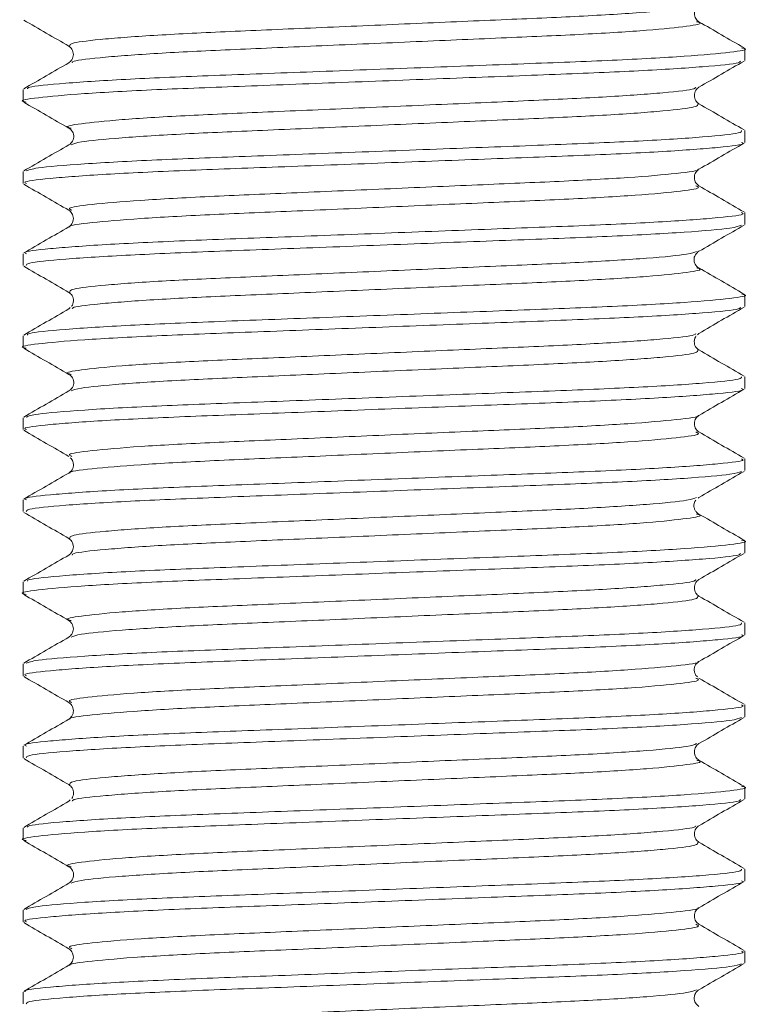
# Model space of a CAD drawing. Header units: millimetres. Extents: x 0 to 210, y 0 to 297.
# Tile 20 of 24: x 118 to 125, y 237 to 247. Entities that reach past the tile are written whole.
import ezdxf

# ---------------------------------------------------------------- set-up
doc = ezdxf.new("R2010")
doc.units = ezdxf.units.MM

msp = doc.modelspace()

# ---------------------------------------------------------------- linework, layer by layer
at = {"color": 179, "linetype": 'Continuous', "lineweight": 15}
for p, q in [((125.3169, 246.7525), (125.3169, 246.8726)), ((117.9835, 246.4561), (117.9835, 246.336)), ((125.3169, 245.9195), (125.3169, 246.0391)), ((117.9835, 245.6226), (117.9835, 245.5025)), ((124.8515, 245.4787), (124.8376, 245.4924)), ((125.3169, 245.086), (125.3169, 245.2061)), ((117.9835, 244.7891), (117.9835, 244.6695)), ((125.3169, 244.2525), (125.3169, 244.3726)), ((118.4625, 244.2421), (118.4486, 244.2285)), ((117.9835, 243.9561), (117.9835, 243.836)), ((124.8381, 243.9668), (124.8518, 243.9801)), ((125.3169, 243.4195), (125.3169, 243.5391)), ((117.9835, 243.1226), (117.9835, 243.0025)), ((125.3169, 242.586), (125.3169, 242.7061)), ((124.8445, 242.3072), (124.8516, 242.3134)), ((117.9835, 242.2891), (117.9835, 242.1695)), ((125.3169, 241.7525), (125.3169, 241.8726)), ((117.9835, 241.4561), (117.9835, 241.336)), ((125.3169, 240.9195), (125.3169, 241.0391)), ((117.9835, 240.6226), (117.9835, 240.5025)), ((125.3169, 240.086), (125.3169, 240.2061)), ((117.9835, 239.7891), (117.9835, 239.6695)), ((125.3169, 239.2525), (125.3169, 239.3726)), ((118.4622, 239.2413), (118.4486, 239.2285)), ((117.9835, 238.9561), (117.9835, 238.836)), ((125.3169, 238.4195), (125.3169, 238.5391)), ((117.9835, 238.1226), (117.9835, 238.0025)), ((125.3169, 237.586), (125.3169, 237.7061)), ((117.9835, 237.2891), (117.9835, 237.1695))]:
    msp.add_line(p, q, dxfattribs=at)
at = {"color": 179, "linetype": 'Continuous', "lineweight": 0}
for points, knots in [([(124.8279, 247.3132), (124.8066, 247.3038), (124.7563, 247.2818), (124.3557, 247.2432), (123.7201, 247.2026), (122.9039, 247.1677), (121.9793, 247.1276), (121.0184, 247.0859), (120.122, 247.0478), (119.3543, 247.0117), (118.7849, 246.9701), (118.4533, 246.9304), (118.4573, 246.9075), (118.4592, 246.8967)], [0, 0, 0, 0, 0.070574, 0.166122, 0.260759, 0.351838, 0.446066, 0.541733, 0.634656, 0.726461, 0.821847, 0.916793, 1, 1, 1, 1]), ([(124.829, 247.1454), (124.8406, 247.1427), (124.9047, 247.1275), (124.7542, 247.1003), (124.3652, 247.0585), (123.7177, 247.0178), (122.9045, 246.983), (121.9791, 246.9429), (121.0184, 246.9011), (120.1224, 246.8631), (119.3528, 246.8269), (118.7908, 246.7854), (118.4886, 246.7516), (118.4827, 246.7341), (118.481, 246.7288)], [0, 0, 0, 0, 0.020393, 0.11276, 0.208374, 0.303077, 0.394219, 0.488512, 0.584246, 0.677232, 0.769102, 0.864554, 0.959566, 1, 1, 1, 1]), ([(118.0274, 246.4635), (118.0292, 246.4691), (118.0353, 246.4869), (118.3823, 246.5211), (119.0252, 246.5626), (119.9044, 246.5987), (120.9282, 246.6368), (122.026, 246.6785), (123.0835, 246.7186), (124.0126, 246.7535), (124.7528, 246.7941), (125.1964, 246.836), (125.3689, 246.8628), (125.2979, 246.8778), (125.2862, 246.8802)], [0, 0, 0, 0, 0.042902, 0.137886, 0.23331, 0.325154, 0.418115, 0.51382, 0.608086, 0.699204, 0.79388, 0.889465, 0.981807, 1, 1, 1, 1]), ([(125.2732, 246.7451), (125.272, 246.7397), (125.2678, 246.7221), (124.9257, 246.6882), (124.2871, 246.6466), (123.4106, 246.6104), (122.3885, 246.5725), (121.2911, 246.5307), (120.2323, 246.4906), (119.3007, 246.4557), (118.5571, 246.4151), (118.1083, 246.3733), (117.9325, 246.3461), (118.0032, 246.331), (118.0155, 246.3284)], [0, 0, 0, 0, 0.041485, 0.136429, 0.231876, 0.32378, 0.416668, 0.512361, 0.606678, 0.697786, 0.792414, 0.888016, 0.980434, 1, 1, 1, 1]), ([(124.8197, 246.4798), (124.8184, 246.4747), (124.8142, 246.4574), (124.5163, 246.4239), (123.958, 246.3823), (123.1907, 246.3461), (122.2963, 246.3082), (121.3359, 246.2664), (120.4093, 246.2262), (119.594, 246.1914), (118.9435, 246.1508), (118.55, 246.109), (118.3965, 246.0815), (118.4603, 246.0661), (118.4725, 246.0632)], [0, 0, 0, 0, 0.0390014, 0.1339735, 0.2294499, 0.3213796, 0.4142936, 0.5100157, 0.6043613, 0.6954934, 0.7901499, 0.885781, 0.978225, 1, 1, 1, 1]), ([(124.8396, 246.3119), (124.8425, 246.3014), (124.8489, 246.2786), (124.5223, 246.2392), (123.9564, 246.1975), (123.1911, 246.1613), (122.2963, 246.1234), (121.3358, 246.0816), (120.41, 246.0415), (119.5916, 246.0066), (118.9528, 245.966), (118.547, 245.9272), (118.4941, 245.905), (118.4714, 245.8954)], [0, 0, 0, 0, 0.0817773, 0.1766853, 0.2720973, 0.363965, 0.4568163, 0.5524739, 0.6467559, 0.7378265, 0.8324191, 0.9279857, 1, 1, 1, 1]), ([(118.0142, 245.6302), (118.0407, 245.6401), (118.1013, 245.6626), (118.5676, 245.7017), (119.298, 245.7423), (120.233, 245.7772), (121.2909, 245.8173), (122.3885, 245.8591), (123.4108, 245.897), (124.2862, 245.9332), (124.9291, 245.9748), (125.285, 246.0113), (125.2837, 246.0313), (125.2832, 246.0391)], [0, 0, 0, 0, 0.075665, 0.173105, 0.269553, 0.362412, 0.458543, 0.556076, 0.65075, 0.744421, 0.841703, 0.938472, 1, 1, 1, 1]), ([(125.284, 245.9195), (125.2932, 245.9157), (125.3314, 245.8996), (125.0788, 245.8688), (124.5333, 245.827), (123.721, 245.7882), (122.7415, 245.7527), (121.659, 245.7114), (120.5756, 245.67), (119.5938, 245.6344), (118.7783, 245.5957), (118.2278, 245.5539), (117.9709, 245.5228), (118.008, 245.5066), (118.0172, 245.5025)], [0, 0, 0, 0, 0.029432, 0.123295, 0.21906, 0.312532, 0.404015, 0.499235, 0.594488, 0.686016, 0.779419, 0.875181, 0.969106, 1, 1, 1, 1]), ([(124.8412, 245.6467), (124.8428, 245.6457), (124.8636, 245.6324), (124.6447, 245.6044), (124.1749, 245.5627), (123.462, 245.5239), (122.6053, 245.4884), (121.6578, 245.447), (120.7099, 245.4057), (119.8503, 245.3701), (119.1379, 245.3314), (118.6512, 245.2895), (118.4203, 245.2556), (118.4648, 245.2366), (118.4807, 245.2298)], [0, 0, 0, 0, 0.007983, 0.101854, 0.197629, 0.291108, 0.382596, 0.477825, 0.573087, 0.664621, 0.758031, 0.853802, 0.947735, 1, 1, 1, 1]), ([(124.8194, 245.4789), (124.8355, 245.4723), (124.8814, 245.4534), (124.6548, 245.4198), (124.1723, 245.3779), (123.4627, 245.3391), (122.6051, 245.3036), (121.6579, 245.2623), (120.7097, 245.2209), (119.851, 245.1853), (119.1353, 245.1466), (118.661, 245.1048), (118.4389, 245.0766), (118.4591, 245.0631), (118.4609, 245.0619)], [0, 0, 0, 0, 0.050855, 0.144715, 0.240479, 0.333948, 0.425426, 0.520644, 0.615896, 0.70742, 0.80082, 0.89658, 0.990503, 1, 1, 1, 1]), ([(118.0172, 244.7891), (118.008, 244.7931), (117.9709, 244.8094), (118.2278, 244.8405), (118.7783, 244.8823), (119.5938, 244.921), (120.5756, 244.9566), (121.659, 244.9979), (122.7415, 245.0393), (123.721, 245.0748), (124.5333, 245.1136), (125.0788, 245.1554), (125.3314, 245.1862), (125.2932, 245.2023), (125.284, 245.2061)], [0, 0, 0, 0, 0.030894, 0.124819, 0.220581, 0.313984, 0.405512, 0.500765, 0.595985, 0.687468, 0.78094, 0.876705, 0.970568, 1, 1, 1, 1]), ([(125.2849, 245.0784), (125.26, 245.0688), (125.2026, 245.0465), (124.7424, 245.0076), (124.0159, 244.967), (123.0834, 244.9321), (122.027, 244.892), (120.929, 244.8502), (119.9048, 244.8122), (119.0266, 244.7761), (118.3793, 244.7345), (118.0179, 244.6977), (118.0168, 244.6775), (118.0163, 244.6695)], [0, 0, 0, 0, 0.074165, 0.171581, 0.268074, 0.360939, 0.45701, 0.55455, 0.649296, 0.742899, 0.84015, 0.936957, 1, 1, 1, 1]), ([(124.8279, 244.8132), (124.8066, 244.8038), (124.7565, 244.7819), (124.356, 244.7433), (123.7206, 244.7026), (122.9045, 244.6677), (121.9799, 244.6276), (121.0191, 244.5859), (120.1226, 244.5478), (119.3548, 244.5117), (118.7852, 244.4701), (118.4534, 244.4304), (118.4573, 244.4075), (118.4592, 244.3968)], [0, 0, 0, 0, 0.0705353, 0.1660835, 0.2607249, 0.3518051, 0.4460324, 0.5417018, 0.6346286, 0.7264334, 0.8218194, 0.916769, 1, 1, 1, 1]), ([(124.8291, 244.6454), (124.8406, 244.6427), (124.9048, 244.6275), (124.7544, 244.6003), (124.3656, 244.5585), (123.7182, 244.5179), (122.9051, 244.483), (121.9798, 244.4429), (121.019, 244.4011), (120.123, 244.3631), (119.3533, 244.327), (118.7911, 244.2854), (118.4887, 244.2516), (118.4828, 244.2341), (118.481, 244.2288)], [0, 0, 0, 0, 0.020312, 0.112677, 0.208291, 0.302998, 0.394141, 0.488434, 0.58417, 0.677161, 0.769029, 0.864481, 0.959497, 1, 1, 1, 1]), ([(118.0274, 243.9635), (118.0293, 243.9691), (118.0354, 243.987), (118.3826, 244.0211), (119.0257, 244.0626), (119.9051, 244.0988), (120.929, 244.1368), (122.0268, 244.1786), (123.0842, 244.2187), (124.0132, 244.2535), (124.7532, 244.2942), (125.1966, 244.336), (125.369, 244.3628), (125.298, 244.3778), (125.2863, 244.3802)], [0, 0, 0, 0, 0.042973, 0.13796, 0.233384, 0.325228, 0.418194, 0.513901, 0.608166, 0.699286, 0.793965, 0.889551, 0.981892, 1, 1, 1, 1]), ([(125.2732, 244.2451), (125.272, 244.2397), (125.2679, 244.2221), (124.9261, 244.1882), (124.2876, 244.1467), (123.4112, 244.1104), (122.3892, 244.0725), (121.2918, 244.0308), (120.2329, 243.9906), (119.3013, 243.9557), (118.5575, 243.9151), (118.1085, 243.8733), (117.9326, 243.8461), (118.0032, 243.831), (118.0156, 243.8284)], [0, 0, 0, 0, 0.041364, 0.136308, 0.231758, 0.323667, 0.416553, 0.512247, 0.606569, 0.697678, 0.792307, 0.887911, 0.980334, 1, 1, 1, 1]), ([(124.8197, 243.9798), (124.8185, 243.9747), (124.8143, 243.9574), (124.5166, 243.9239), (123.9584, 243.8823), (123.1913, 243.8461), (122.297, 243.8082), (121.3366, 243.7664), (120.4099, 243.7263), (119.5945, 243.6914), (118.9438, 243.6508), (118.5502, 243.609), (118.3966, 243.5815), (118.4604, 243.5661), (118.4726, 243.5632)], [0, 0, 0, 0, 0.038875, 0.133848, 0.229327, 0.321262, 0.414175, 0.509899, 0.604249, 0.695383, 0.790039, 0.885673, 0.978123, 1, 1, 1, 1]), ([(124.8395, 243.8119), (124.8425, 243.8014), (124.8489, 243.7787), (124.5226, 243.7392), (123.9569, 243.6976), (123.1917, 243.6613), (122.2969, 243.6234), (121.3364, 243.5817), (120.4106, 243.5415), (119.5921, 243.5066), (118.9531, 243.4661), (118.5471, 243.4272), (118.4941, 243.405), (118.4713, 243.3954)], [0, 0, 0, 0, 0.081715, 0.176619, 0.27203, 0.363898, 0.456745, 0.552399, 0.646682, 0.73775, 0.832339, 0.927904, 1, 1, 1, 1]), ([(118.0141, 243.1302), (118.0407, 243.1401), (118.1014, 243.1626), (118.568, 243.2017), (119.2986, 243.2423), (120.2337, 243.2772), (121.2916, 243.3173), (122.3892, 243.3591), (123.4115, 243.397), (124.2867, 243.4333), (124.9295, 243.4748), (125.2851, 243.5113), (125.2837, 243.5313), (125.2832, 243.5391)], [0, 0, 0, 0, 0.075748, 0.173187, 0.269631, 0.362488, 0.45862, 0.55615, 0.650819, 0.744491, 0.841773, 0.938538, 1, 1, 1, 1]), ([(125.2841, 243.4195), (125.2932, 243.4157), (125.3315, 243.3996), (125.0791, 243.3689), (124.5338, 243.3271), (123.7216, 243.2882), (122.7422, 243.2527), (121.6597, 243.2114), (120.5763, 243.17), (119.5945, 243.1344), (118.7788, 243.0957), (118.2281, 243.0539), (117.971, 243.0228), (118.008, 243.0066), (118.0172, 243.0025)], [0, 0, 0, 0, 0.02937, 0.12323, 0.218996, 0.31247, 0.403951, 0.499169, 0.594424, 0.685954, 0.779355, 0.875116, 0.969043, 1, 1, 1, 1]), ([(124.8413, 243.1467), (124.8429, 243.1457), (124.8637, 243.1324), (124.6449, 243.1045), (124.1754, 243.0627), (123.4625, 243.0239), (122.6059, 242.9884), (121.6585, 242.9471), (120.7105, 242.9057), (119.8509, 242.8701), (119.1383, 242.8314), (118.6515, 242.7895), (118.4204, 242.7556), (118.4648, 242.7366), (118.4807, 242.7298)], [0, 0, 0, 0, 0.007902, 0.10177, 0.197546, 0.291029, 0.382516, 0.477744, 0.573009, 0.664545, 0.757953, 0.853725, 0.947661, 1, 1, 1, 1]), ([(124.8194, 242.9789), (124.8355, 242.9723), (124.8815, 242.9534), (124.655, 242.9198), (124.1727, 242.878), (123.4632, 242.8391), (122.6057, 242.8036), (121.6586, 242.7623), (120.7103, 242.7209), (119.8515, 242.6854), (119.1358, 242.6466), (118.6613, 242.6049), (118.4391, 242.5767), (118.4591, 242.5631), (118.4609, 242.5619)], [0, 0, 0, 0, 0.050745, 0.144612, 0.240386, 0.333868, 0.425353, 0.52058, 0.615843, 0.707378, 0.800785, 0.896555, 0.99049, 1, 1, 1, 1]), ([(118.0172, 242.2891), (118.008, 242.2932), (117.971, 242.3094), (118.2281, 242.3405), (118.7788, 242.3823), (119.5945, 242.421), (120.5763, 242.4566), (121.6597, 242.498), (122.7422, 242.5393), (123.7216, 242.5748), (124.5338, 242.6136), (125.0791, 242.6554), (125.3315, 242.6862), (125.2932, 242.7023), (125.2841, 242.7061)], [0, 0, 0, 0, 0.030957, 0.124884, 0.220645, 0.314046, 0.405576, 0.500831, 0.596049, 0.68753, 0.781004, 0.87677, 0.97063, 1, 1, 1, 1]), ([(125.2848, 242.5784), (125.26, 242.5688), (125.2027, 242.5465), (124.7428, 242.5076), (124.0165, 242.467), (123.0841, 242.4321), (122.0277, 242.392), (120.9297, 242.3502), (119.9055, 242.3122), (119.0271, 242.2761), (118.3796, 242.2345), (118.018, 242.1978), (118.0168, 242.1775), (118.0163, 242.1695)], [0, 0, 0, 0, 0.074071, 0.17149, 0.267988, 0.360856, 0.456927, 0.554471, 0.649223, 0.742826, 0.840079, 0.936891, 1, 1, 1, 1]), ([(124.8278, 242.3132), (124.8066, 242.3038), (124.7566, 242.2819), (124.3564, 242.2433), (123.7211, 242.2026), (122.9051, 242.1678), (121.9806, 242.1277), (121.0197, 242.0859), (120.1232, 242.0479), (119.3553, 242.0118), (118.7855, 241.9701), (118.4534, 241.9304), (118.4573, 241.9075), (118.4591, 241.8967)], [0, 0, 0, 0, 0.070442, 0.165988, 0.260631, 0.35171, 0.445934, 0.541602, 0.634531, 0.726332, 0.821716, 0.916666, 1, 1, 1, 1]), ([(124.829, 242.1454), (124.8406, 242.1427), (124.9048, 242.1275), (124.7545, 242.1003), (124.366, 242.0585), (123.7187, 242.0179), (122.9057, 241.983), (121.9804, 241.9429), (121.0197, 241.9012), (120.1236, 241.8631), (119.3538, 241.827), (118.7914, 241.7855), (118.4889, 241.7517), (118.4828, 241.7341), (118.481, 241.7289)], [0, 0, 0, 0, 0.020293, 0.112657, 0.208272, 0.302983, 0.394128, 0.48842, 0.584158, 0.677154, 0.769022, 0.864474, 0.959493, 1, 1, 1, 1]), ([(118.0274, 241.4636), (118.0293, 241.4691), (118.0356, 241.487), (118.383, 241.5211), (119.0263, 241.5627), (119.9057, 241.5988), (120.9297, 241.6368), (122.0275, 241.6786), (123.0849, 241.7187), (124.0137, 241.7536), (124.7536, 241.7942), (125.1968, 241.836), (125.369, 241.8629), (125.2979, 241.8778), (125.2863, 241.8802)], [0, 0, 0, 0, 0.042977, 0.137967, 0.233392, 0.325234, 0.418204, 0.513913, 0.608178, 0.699299, 0.793982, 0.889569, 0.981907, 1, 1, 1, 1]), ([(125.2732, 241.7451), (125.272, 241.7398), (125.2681, 241.7221), (124.9264, 241.6882), (124.2881, 241.6467), (123.4119, 241.6104), (122.39, 241.5726), (121.2926, 241.5308), (120.2336, 241.4906), (119.3018, 241.4557), (118.5579, 241.4152), (118.1087, 241.3734), (117.9326, 241.3461), (118.0032, 241.331), (118.0156, 241.3284)], [0, 0, 0, 0, 0.04136, 0.1363, 0.231749, 0.323659, 0.41654, 0.512231, 0.606553, 0.69766, 0.792284, 0.887887, 0.980312, 1, 1, 1, 1]), ([(124.8197, 241.4798), (124.8185, 241.4748), (124.8144, 241.4574), (124.5169, 241.4239), (123.9589, 241.3824), (123.1919, 241.3461), (122.2976, 241.3082), (121.3372, 241.2665), (120.4105, 241.2263), (119.595, 241.1914), (118.9442, 241.1508), (118.5503, 241.109), (118.3966, 241.0815), (118.4604, 241.0661), (118.4726, 241.0632)], [0, 0, 0, 0, 0.038875, 0.1338434, 0.2293218, 0.3212569, 0.4141644, 0.5098854, 0.6042355, 0.6953668, 0.7900191, 0.8856516, 0.9781024, 1, 1, 1, 1]), ([(124.8394, 241.3119), (124.8424, 241.3014), (124.849, 241.2787), (124.5229, 241.2392), (123.9574, 241.1976), (123.1923, 241.1614), (122.2975, 241.1235), (121.3371, 241.0817), (120.4112, 241.0415), (119.5926, 241.0067), (118.9535, 240.9661), (118.5472, 240.9273), (118.4941, 240.905), (118.4713, 240.8954)], [0, 0, 0, 0, 0.081611, 0.176515, 0.27193, 0.363803, 0.456648, 0.552305, 0.646592, 0.737662, 0.832251, 0.927819, 1, 1, 1, 1]), ([(118.014, 240.6302), (118.0406, 240.6401), (118.1015, 240.6626), (118.5684, 240.7018), (119.2992, 240.7423), (120.2344, 240.7772), (121.2924, 240.8174), (122.39, 240.8591), (123.4121, 240.897), (124.2873, 240.9333), (124.9298, 240.9749), (125.2852, 241.0113), (125.2837, 241.0314), (125.2832, 241.0391)], [0, 0, 0, 0, 0.075834, 0.173272, 0.269711, 0.362566, 0.458698, 0.556226, 0.650889, 0.744562, 0.841843, 0.938604, 1, 1, 1, 1]), ([(125.2841, 240.9195), (125.2932, 240.9157), (125.3316, 240.8996), (125.0794, 240.8689), (124.5343, 240.8271), (123.7222, 240.7882), (122.7429, 240.7527), (121.6605, 240.7114), (120.577, 240.67), (119.5951, 240.6345), (118.7793, 240.5957), (118.2284, 240.5539), (117.9711, 240.5228), (118.0081, 240.5066), (118.0172, 240.5025)], [0, 0, 0, 0, 0.029308, 0.123165, 0.218931, 0.312409, 0.403887, 0.499104, 0.594361, 0.685893, 0.77929, 0.875051, 0.968981, 1, 1, 1, 1]), ([(124.8414, 240.6467), (124.843, 240.6457), (124.8638, 240.6324), (124.6451, 240.6045), (124.1758, 240.5628), (123.4631, 240.5239), (122.6065, 240.4884), (121.6592, 240.4471), (120.7111, 240.4057), (119.8514, 240.3701), (119.1388, 240.3314), (118.6517, 240.2896), (118.4204, 240.2556), (118.4648, 240.2366), (118.4807, 240.2298)], [0, 0, 0, 0, 0.007856, 0.101721, 0.197495, 0.29098, 0.382464, 0.477689, 0.572954, 0.664492, 0.757896, 0.853666, 0.947604, 1, 1, 1, 1]), ([(124.8194, 240.4788), (124.8355, 240.4723), (124.8815, 240.4535), (124.6552, 240.4198), (124.1731, 240.378), (123.4638, 240.3392), (122.6063, 240.3037), (121.6593, 240.2623), (120.7109, 240.221), (119.8521, 240.1854), (119.1362, 240.1466), (118.6615, 240.1049), (118.4392, 240.0767), (118.4592, 240.0631), (118.461, 240.0619)], [0, 0, 0, 0, 0.050679, 0.144544, 0.240319, 0.333804, 0.425288, 0.520514, 0.615779, 0.707317, 0.800721, 0.896492, 0.990429, 1, 1, 1, 1]), ([(118.0172, 239.7891), (118.0081, 239.7932), (117.9711, 239.8094), (118.2284, 239.8405), (118.7793, 239.8823), (119.5951, 239.921), (120.577, 239.9566), (121.6605, 239.998), (122.7429, 240.0393), (123.7222, 240.0748), (124.5343, 240.1137), (125.0794, 240.1555), (125.3316, 240.1862), (125.2932, 240.2023), (125.2841, 240.2061)], [0, 0, 0, 0, 0.031019, 0.124949, 0.22071, 0.314107, 0.405639, 0.500896, 0.596113, 0.687591, 0.781069, 0.876835, 0.970692, 1, 1, 1, 1]), ([(125.2848, 240.0784), (125.2601, 240.0688), (125.2028, 240.0465), (124.7432, 240.0076), (124.0171, 239.967), (123.0848, 239.9321), (122.0285, 239.892), (120.9304, 239.8503), (119.9061, 239.8122), (119.0276, 239.7761), (118.38, 239.7345), (118.0181, 239.6978), (118.0168, 239.6775), (118.0163, 239.6695)], [0, 0, 0, 0, 0.074024, 0.17144, 0.267938, 0.360805, 0.456872, 0.554414, 0.649167, 0.742766, 0.840016, 0.936827, 1, 1, 1, 1]), ([(124.8278, 239.8132), (124.8066, 239.8039), (124.7567, 239.7819), (124.3567, 239.7433), (123.7216, 239.7027), (122.9057, 239.6678), (121.9812, 239.6277), (121.0204, 239.5859), (120.1237, 239.5479), (119.3557, 239.5118), (118.7858, 239.4702), (118.4535, 239.4304), (118.4573, 239.4075), (118.459, 239.3968)], [0, 0, 0, 0, 0.0703959, 0.1659423, 0.2605876, 0.3516687, 0.445891, 0.5415613, 0.6344944, 0.7262937, 0.8216774, 0.9166303, 1, 1, 1, 1]), ([(124.8291, 239.6454), (124.8406, 239.6427), (124.9049, 239.6275), (124.7547, 239.6004), (124.3663, 239.5586), (123.7192, 239.5179), (122.9063, 239.483), (121.9811, 239.443), (121.0203, 239.4012), (120.1241, 239.3631), (119.3542, 239.327), (118.7917, 239.2855), (118.489, 239.2517), (118.4828, 239.2341), (118.481, 239.2289)], [0, 0, 0, 0, 0.020209, 0.112566, 0.208177, 0.302887, 0.39403, 0.488316, 0.584051, 0.677048, 0.768909, 0.864358, 0.959375, 1, 1, 1, 1]), ([(118.0274, 238.9635), (118.0294, 238.9691), (118.0357, 238.987), (118.3833, 239.0212), (119.0268, 239.0627), (119.9064, 239.0988), (120.9304, 239.1369), (122.0283, 239.1786), (123.0856, 239.2187), (124.0143, 239.2536), (124.7541, 239.2942), (125.1969, 239.336), (125.3691, 239.3629), (125.298, 239.3778), (125.2864, 239.3802)], [0, 0, 0, 0, 0.043091, 0.13808, 0.2335, 0.325337, 0.418308, 0.514015, 0.608274, 0.699393, 0.794075, 0.889658, 0.98199, 1, 1, 1, 1]), ([(125.2732, 239.2451), (125.272, 239.2398), (125.2682, 239.2221), (124.9267, 239.1883), (124.2887, 239.1467), (123.4125, 239.1105), (122.3907, 239.0726), (121.2933, 239.0308), (120.2343, 238.9906), (119.3024, 238.9558), (118.5584, 238.9152), (118.1089, 238.8734), (117.9327, 238.8462), (118.0033, 238.831), (118.0158, 238.8284)], [0, 0, 0, 0, 0.041233, 0.136172, 0.231623, 0.323537, 0.416416, 0.512107, 0.606433, 0.69754, 0.792163, 0.887768, 0.980197, 1, 1, 1, 1]), ([(124.8197, 238.9798), (124.8186, 238.9748), (124.8146, 238.9575), (124.5172, 238.9239), (123.9594, 238.8824), (123.1924, 238.8461), (122.2982, 238.8082), (121.3379, 238.7665), (120.4111, 238.7263), (119.5955, 238.6914), (118.9446, 238.6509), (118.5505, 238.6091), (118.3967, 238.5815), (118.4605, 238.5661), (118.4727, 238.5631)], [0, 0, 0, 0, 0.03885, 0.133807, 0.229277, 0.321206, 0.414101, 0.509812, 0.604155, 0.695277, 0.789918, 0.885542, 0.977987, 1, 1, 1, 1]), ([(124.8393, 238.8119), (124.8424, 238.8014), (124.8491, 238.7787), (124.5232, 238.7393), (123.9578, 238.6976), (123.1928, 238.6614), (122.2982, 238.6235), (121.3377, 238.5817), (120.4118, 238.5416), (119.5931, 238.5067), (118.9538, 238.4661), (118.5473, 238.4273), (118.4942, 238.405), (118.4713, 238.3954)], [0, 0, 0, 0, 0.081589, 0.176492, 0.271908, 0.363784, 0.456626, 0.552283, 0.646572, 0.737642, 0.832229, 0.927798, 1, 1, 1, 1]), ([(118.014, 238.1302), (118.0407, 238.1401), (118.1017, 238.1626), (118.5688, 238.2018), (119.2997, 238.2424), (120.235, 238.2772), (121.2931, 238.3174), (122.3907, 238.3592), (123.4127, 238.3971), (124.2878, 238.4333), (124.9302, 238.4749), (125.2853, 238.5114), (125.2837, 238.5314), (125.2831, 238.5391)], [0, 0, 0, 0, 0.075856, 0.173299, 0.269741, 0.3626, 0.458739, 0.55627, 0.650935, 0.744615, 0.841902, 0.938666, 1, 1, 1, 1]), ([(125.2841, 238.4195), (125.2933, 238.4157), (125.3317, 238.3997), (125.0796, 238.3689), (124.5348, 238.3271), (123.7228, 238.2883), (122.7436, 238.2528), (121.6612, 238.2114), (120.5777, 238.1701), (119.5957, 238.1345), (118.7797, 238.0958), (118.2287, 238.054), (117.9712, 238.0229), (118.0081, 238.0066), (118.0173, 238.0025)], [0, 0, 0, 0, 0.029246, 0.123101, 0.218866, 0.312347, 0.403824, 0.499039, 0.594297, 0.685831, 0.779225, 0.874986, 0.968919, 1, 1, 1, 1]), ([(124.8415, 238.1467), (124.843, 238.1457), (124.8639, 238.1324), (124.6453, 238.1045), (124.1762, 238.0628), (123.4636, 238.0239), (122.6072, 237.9884), (121.6598, 237.9471), (120.7117, 237.9057), (119.8519, 237.8701), (119.1392, 237.8314), (118.6519, 237.7896), (118.4205, 237.7556), (118.4648, 237.7366), (118.4807, 237.7298)], [0, 0, 0, 0, 0.007761, 0.101625, 0.197401, 0.29089, 0.382374, 0.4776, 0.572868, 0.664409, 0.757812, 0.853583, 0.947525, 1, 1, 1, 1]), ([(124.8193, 237.9789), (124.8355, 237.9723), (124.8816, 237.9535), (124.6555, 237.9199), (124.1735, 237.878), (123.4643, 237.8392), (122.6069, 237.8037), (121.6599, 237.7624), (120.7115, 237.721), (119.8526, 237.6854), (119.1366, 237.6467), (118.6617, 237.6049), (118.4392, 237.5767), (118.4592, 237.5631), (118.4611, 237.5619)], [0, 0, 0, 0, 0.0506745, 0.1445274, 0.2402925, 0.3337706, 0.4252436, 0.520458, 0.6157148, 0.7072449, 0.8006368, 0.8963971, 0.9903279, 1, 1, 1, 1]), ([(118.0076, 237.2964), (118.0047, 237.2981), (117.9799, 237.312), (118.2343, 237.3406), (118.7783, 237.3823), (119.5961, 237.4211), (120.5776, 237.4567), (121.6613, 237.498), (122.7436, 237.5394), (123.7228, 237.5748), (124.5348, 237.6137), (125.0796, 237.6555), (125.3317, 237.6862), (125.2933, 237.7023), (125.2841, 237.7061)], [0, 0, 0, 0, 0.012725, 0.108437, 0.206012, 0.301176, 0.394444, 0.491506, 0.588526, 0.681736, 0.776987, 0.874567, 0.9702, 1, 1, 1, 1]), ([(125.2847, 237.5784), (125.26, 237.5688), (125.203, 237.5466), (124.7436, 237.5077), (124.0176, 237.467), (123.0855, 237.4321), (122.0292, 237.3921), (120.9312, 237.3503), (119.9068, 237.3122), (119.0282, 237.2761), (118.3803, 237.2346), (118.0182, 237.1978), (118.0168, 237.1775), (118.0162, 237.1695)], [0, 0, 0, 0, 0.073943, 0.17136, 0.267861, 0.36073, 0.456796, 0.55434, 0.649099, 0.742696, 0.839947, 0.936762, 1, 1, 1, 1]), ([(124.8277, 237.3132), (124.8066, 237.3039), (124.7568, 237.2819), (124.3571, 237.2433), (123.7221, 237.2027), (122.9062, 237.1678), (121.9819, 237.1277), (121.021, 237.086), (120.1243, 237.0479), (119.3562, 237.0118), (118.7861, 236.9702), (118.4536, 236.9305), (118.4572, 236.9075), (118.4589, 236.8967)], [0, 0, 0, 0, 0.070318, 0.165861, 0.260507, 0.351587, 0.445805, 0.541474, 0.634409, 0.726204, 0.821584, 0.916537, 1, 1, 1, 1])]:
    msp.add_open_spline(points, degree=3, knots=knots, dxfattribs=at)
at = {"color": 179, "linetype": 'Continuous', "lineweight": 15}
for points, knots in [([(124.8519, 247.1451), (124.8405, 247.1538), (124.8174, 247.1715), (124.7998, 247.2293), (124.8174, 247.2872), (124.8405, 247.3048), (124.852, 247.3136)], [0, 0, 0, 0, 0.248477, 0.500016, 0.751539, 1, 1, 1, 1]), ([(117.9897, 247.1623), (118.0662, 247.118), (118.2192, 247.0295), (118.3721, 246.941), (118.4486, 246.8968)], [0, 0, 0, 0, 0.50005, 1, 1, 1, 1]), ([(125.3107, 246.8797), (125.2342, 246.9239), (125.0812, 247.0124), (124.9283, 247.1009), (124.8518, 247.1452)], [0, 0, 0, 0, 0.50005, 1, 1, 1, 1]), ([(118.4481, 246.8971), (118.4597, 246.8883), (118.4829, 246.8706), (118.5006, 246.8127), (118.4829, 246.7547), (118.4597, 246.737), (118.4481, 246.7282)], [0, 0, 0, 0, 0.2483, 0.499996, 0.751695, 1, 1, 1, 1]), ([(118.4486, 246.7285), (118.3721, 246.6843), (118.2192, 246.5958), (118.0662, 246.5073), (117.9897, 246.463)], [0, 0, 0, 0, 0.49995, 1, 1, 1, 1]), ([(124.8518, 246.4801), (124.9283, 246.5244), (125.0812, 246.6129), (125.2342, 246.7014), (125.3107, 246.7456)], [0, 0, 0, 0, 0.4999495, 1, 1, 1, 1]), ([(124.8521, 246.3117), (124.8406, 246.3204), (124.8175, 246.3381), (124.7998, 246.396), (124.8174, 246.4539), (124.8406, 246.4715), (124.852, 246.4803)], [0, 0, 0, 0, 0.248398, 0.499986, 0.751588, 1, 1, 1, 1]), ([(117.9897, 246.3289), (118.0662, 246.2847), (118.2192, 246.1962), (118.3721, 246.1077), (118.4486, 246.0635)], [0, 0, 0, 0, 0.50005, 1, 1, 1, 1]), ([(125.3107, 246.0464), (125.2342, 246.0906), (125.0812, 246.1791), (124.9283, 246.2676), (124.8518, 246.3118)], [0, 0, 0, 0, 0.50005, 1, 1, 1, 1]), ([(118.4486, 246.0634), (118.4554, 246.0589), (118.4698, 246.0492), (118.4869, 246.0271), (118.4979, 245.9994), (118.4994, 245.969), (118.4914, 245.9407), (118.4674, 245.9044), (118.4568, 245.8992), (118.4488, 245.8953)], [0, 0, 0, 0, 0.048219, 0.10346, 0.169811, 0.254995, 0.36924, 0.523591, 1, 1, 1, 1]), ([(124.8518, 245.6468), (124.9283, 245.691), (125.0812, 245.7795), (125.2342, 245.868), (125.3107, 245.9123)], [0, 0, 0, 0, 0.499949, 1, 1, 1, 1]), ([(118.4486, 245.8952), (118.3721, 245.8509), (118.2192, 245.7624), (118.0662, 245.6739), (117.9897, 245.6297)], [0, 0, 0, 0, 0.49995, 1, 1, 1, 1]), ([(124.8376, 245.4924), (124.832, 245.4969), (124.8176, 245.5083), (124.7996, 245.5554), (124.8139, 245.6168), (124.8395, 245.6371), (124.8516, 245.6467)], [0, 0, 0, 0, 0.196901, 0.508443, 0.769831, 1, 1, 1, 1]), ([(117.9897, 245.4956), (118.0662, 245.4514), (118.2192, 245.3629), (118.3721, 245.2744), (118.4486, 245.2301)], [0, 0, 0, 0, 0.500051, 1, 1, 1, 1]), ([(125.3107, 245.2131), (125.2342, 245.2573), (125.0812, 245.3458), (124.9282, 245.4343), (124.8518, 245.4785)], [0, 0, 0, 0, 0.5000506, 1, 1, 1, 1]), ([(118.4486, 245.2301), (118.46, 245.2214), (118.483, 245.2038), (118.5006, 245.146), (118.483, 245.0881), (118.46, 245.0706), (118.4486, 245.0618)], [0, 0, 0, 0, 0.248556, 0.499998, 0.751442, 1, 1, 1, 1]), ([(118.4486, 245.0618), (118.3721, 245.0176), (118.2191, 244.9291), (118.0662, 244.8406), (117.9897, 244.7964)], [0, 0, 0, 0, 0.50015, 1, 1, 1, 1]), ([(124.8518, 244.8135), (124.9283, 244.8577), (125.0812, 244.9462), (125.2342, 245.0347), (125.3107, 245.0789)], [0, 0, 0, 0, 0.499949, 1, 1, 1, 1]), ([(124.8518, 244.6452), (124.8437, 244.6491), (124.8329, 244.6544), (124.809, 244.6908), (124.8011, 244.7192), (124.8026, 244.7495), (124.8136, 244.7771), (124.8306, 244.7992), (124.8451, 244.8089), (124.8518, 244.8135)], [0, 0, 0, 0, 0.4741843, 0.6281539, 0.7425772, 0.8283286, 0.8953929, 0.9512729, 1, 1, 1, 1]), ([(117.9897, 244.6623), (118.0662, 244.618), (118.2191, 244.5296), (118.3721, 244.4411), (118.4486, 244.3968)], [0, 0, 0, 0, 0.500051, 1, 1, 1, 1]), ([(125.3107, 244.3797), (125.2342, 244.4239), (125.0812, 244.5124), (124.9283, 244.6009), (124.8518, 244.6452)], [0, 0, 0, 0, 0.500051, 1, 1, 1, 1]), ([(118.4486, 244.3968), (118.4609, 244.3869), (118.4875, 244.3655), (118.5009, 244.3044), (118.4864, 244.2651), (118.4777, 244.2569), (118.4771, 244.2564)], [0, 0, 0, 0, 0.266539, 0.580003, 0.970812, 1, 1, 1, 1]), ([(118.4486, 244.2285), (118.3721, 244.1843), (118.2192, 244.0958), (118.0662, 244.0073), (117.9897, 243.963)], [0, 0, 0, 0, 0.4999494, 1, 1, 1, 1]), ([(124.8517, 243.9801), (124.9282, 244.0244), (125.0812, 244.1129), (125.2342, 244.2013), (125.3107, 244.2456)], [0, 0, 0, 0, 0.4999494, 1, 1, 1, 1]), ([(124.8518, 243.8118), (124.8394, 243.8219), (124.8118, 243.8442), (124.7992, 243.9061), (124.8145, 243.9441), (124.8224, 243.9516), (124.8228, 243.9519)], [0, 0, 0, 0, 0.258349, 0.572531, 0.981262, 1, 1, 1, 1]), ([(117.9897, 243.8289), (118.0662, 243.7847), (118.2192, 243.6962), (118.3722, 243.6077), (118.4486, 243.5634)], [0, 0, 0, 0, 0.500051, 1, 1, 1, 1]), ([(125.3107, 243.5464), (125.2342, 243.5906), (125.0812, 243.6791), (124.9283, 243.7676), (124.8518, 243.8118)], [0, 0, 0, 0, 0.50005, 1, 1, 1, 1]), ([(118.4486, 243.5635), (118.4566, 243.5597), (118.4671, 243.5548), (118.4916, 243.5184), (118.4997, 243.4901), (118.4983, 243.4596), (118.4872, 243.4316), (118.4698, 243.4095), (118.4554, 243.3997), (118.4486, 243.3952)], [0, 0, 0, 0, 0.483275, 0.637768, 0.750773, 0.833975, 0.898413, 0.952412, 1, 1, 1, 1]), ([(124.8518, 243.1468), (124.9282, 243.191), (125.0812, 243.2795), (125.2342, 243.368), (125.3107, 243.4123)], [0, 0, 0, 0, 0.49995, 1, 1, 1, 1]), ([(118.4486, 243.3952), (118.3721, 243.3509), (118.2192, 243.2624), (118.0662, 243.1739), (117.9897, 243.1297)], [0, 0, 0, 0, 0.49995, 1, 1, 1, 1]), ([(124.8518, 242.9785), (124.8404, 242.9872), (124.8174, 243.0048), (124.7998, 243.0626), (124.8174, 243.1205), (124.8404, 243.1381), (124.8518, 243.1468)], [0, 0, 0, 0, 0.2485557, 0.4999978, 0.7514421, 1, 1, 1, 1]), ([(117.9897, 242.9956), (118.0662, 242.9514), (118.2192, 242.8629), (118.3721, 242.7744), (118.4486, 242.7301)], [0, 0, 0, 0, 0.50005, 1, 1, 1, 1]), ([(125.3107, 242.713), (125.2342, 242.7573), (125.0812, 242.8458), (124.9283, 242.9343), (124.8518, 242.9785)], [0, 0, 0, 0, 0.50005, 1, 1, 1, 1]), ([(118.4625, 242.7165), (118.468, 242.7123), (118.4815, 242.7019), (118.5009, 242.6554), (118.4876, 242.593), (118.461, 242.5717), (118.4488, 242.562)], [0, 0, 0, 0, 0.215468, 0.532017, 0.785091, 1, 1, 1, 1]), ([(118.4486, 242.5618), (118.3721, 242.5176), (118.2192, 242.4291), (118.0662, 242.3406), (117.9897, 242.2964)], [0, 0, 0, 0, 0.4999496, 1, 1, 1, 1]), ([(124.8518, 242.3135), (124.9283, 242.3577), (125.0812, 242.4462), (125.2342, 242.5347), (125.3107, 242.5789)], [0, 0, 0, 0, 0.499949, 1, 1, 1, 1]), ([(124.8518, 242.1452), (124.845, 242.1498), (124.8305, 242.1594), (124.8165, 242.1773), (124.8081, 242.1936), (124.8015, 242.2135), (124.8003, 242.2407), (124.8088, 242.2692), (124.8171, 242.2808), (124.8219, 242.2876)], [0, 0, 0, 0, 0.092128, 0.195015, 0.252837, 0.317213, 0.475676, 0.69507, 1, 1, 1, 1]), ([(117.9897, 242.1623), (118.0662, 242.118), (118.2192, 242.0295), (118.3721, 241.941), (118.4486, 241.8968)], [0, 0, 0, 0, 0.50005, 1, 1, 1, 1]), ([(125.3107, 241.8797), (125.2342, 241.9239), (125.0812, 242.0124), (124.9282, 242.1009), (124.8518, 242.1452)], [0, 0, 0, 0, 0.5000505, 1, 1, 1, 1]), ([(118.4483, 241.897), (118.4598, 241.8882), (118.4829, 241.8706), (118.5006, 241.8127), (118.483, 241.7548), (118.4598, 241.7371), (118.4483, 241.7283)], [0, 0, 0, 0, 0.24838, 0.499988, 0.751607, 1, 1, 1, 1]), ([(118.4486, 241.7285), (118.3722, 241.6843), (118.2192, 241.5958), (118.0662, 241.5073), (117.9897, 241.4631)], [0, 0, 0, 0, 0.499949, 1, 1, 1, 1]), ([(124.8518, 241.4801), (124.9283, 241.5244), (125.0812, 241.6129), (125.2342, 241.7014), (125.3107, 241.7456)], [0, 0, 0, 0, 0.49995, 1, 1, 1, 1]), ([(124.8522, 241.3116), (124.8407, 241.3204), (124.8175, 241.338), (124.7998, 241.396), (124.8174, 241.4539), (124.8407, 241.4716), (124.8522, 241.4804)], [0, 0, 0, 0, 0.248318, 0.499993, 0.751675, 1, 1, 1, 1]), ([(117.9897, 241.3289), (118.0662, 241.2847), (118.2192, 241.1962), (118.3721, 241.1077), (118.4486, 241.0635)], [0, 0, 0, 0, 0.50005, 1, 1, 1, 1]), ([(125.3107, 241.0463), (125.2342, 241.0906), (125.0813, 241.1791), (124.9283, 241.2676), (124.8518, 241.3118)], [0, 0, 0, 0, 0.500051, 1, 1, 1, 1]), ([(118.4485, 241.0635), (118.46, 241.0548), (118.483, 241.0372), (118.5006, 240.9793), (118.4829, 240.9214), (118.4599, 240.9038), (118.4484, 240.8951)], [0, 0, 0, 0, 0.248494, 0.500016, 0.751521, 1, 1, 1, 1]), ([(124.8518, 240.6468), (124.9283, 240.691), (125.0812, 240.7795), (125.2342, 240.868), (125.3107, 240.9123)], [0, 0, 0, 0, 0.499949, 1, 1, 1, 1]), ([(118.4486, 240.8952), (118.3721, 240.8509), (118.2192, 240.7624), (118.0662, 240.6739), (117.9897, 240.6297)], [0, 0, 0, 0, 0.499949, 1, 1, 1, 1]), ([(124.838, 240.4915), (124.8331, 240.4949), (124.822, 240.5024), (124.8018, 240.5421), (124.8052, 240.5856), (124.8181, 240.6197), (124.8388, 240.6364), (124.8516, 240.6467)], [0, 0, 0, 0, 0.269, 0.599739, 0.723634, 0.828489, 1, 1, 1, 1]), ([(117.9897, 240.4956), (118.0662, 240.4514), (118.2192, 240.3629), (118.3721, 240.2744), (118.4486, 240.2301)], [0, 0, 0, 0, 0.500051, 1, 1, 1, 1]), ([(125.3107, 240.213), (125.2342, 240.2573), (125.0812, 240.3458), (124.9283, 240.4343), (124.8518, 240.4785)], [0, 0, 0, 0, 0.500051, 1, 1, 1, 1]), ([(118.4489, 240.23), (118.4597, 240.2219), (118.4805, 240.2064), (118.5007, 240.1507), (118.4851, 240.0903), (118.4606, 240.0712), (118.4488, 240.062)], [0, 0, 0, 0, 0.284541, 0.547248, 0.782865, 1, 1, 1, 1]), ([(118.4486, 240.0618), (118.3721, 240.0176), (118.2192, 239.9291), (118.0662, 239.8406), (117.9897, 239.7964)], [0, 0, 0, 0, 0.49995, 1, 1, 1, 1]), ([(124.8518, 239.8135), (124.9283, 239.8577), (125.0812, 239.9462), (125.2342, 240.0347), (125.3107, 240.0789)], [0, 0, 0, 0, 0.499949, 1, 1, 1, 1]), ([(124.8518, 239.6452), (124.8404, 239.6539), (124.8174, 239.6715), (124.7998, 239.7293), (124.8174, 239.7872), (124.8404, 239.8047), (124.8518, 239.8135)], [0, 0, 0, 0, 0.248561, 0.500004, 0.751443, 1, 1, 1, 1]), ([(117.9897, 239.6623), (118.0662, 239.618), (118.2191, 239.5296), (118.3721, 239.4411), (118.4486, 239.3968)], [0, 0, 0, 0, 0.500051, 1, 1, 1, 1]), ([(125.3107, 239.3797), (125.2342, 239.4239), (125.0812, 239.5124), (124.9283, 239.6009), (124.8518, 239.6452)], [0, 0, 0, 0, 0.50005, 1, 1, 1, 1]), ([(118.4486, 239.3968), (118.4616, 239.3863), (118.4827, 239.3693), (118.4955, 239.3352), (118.4986, 239.2906), (118.4869, 239.2708), (118.4783, 239.2564)], [0, 0, 0, 0, 0.2283119, 0.3698922, 0.5391073, 1, 1, 1, 1]), ([(118.4486, 239.2285), (118.3721, 239.1843), (118.2192, 239.0958), (118.0662, 239.0073), (117.9897, 238.963)], [0, 0, 0, 0, 0.49995, 1, 1, 1, 1]), ([(124.8518, 238.9801), (124.9283, 239.0244), (125.0812, 239.1129), (125.2342, 239.2013), (125.3107, 239.2456)], [0, 0, 0, 0, 0.499954, 1, 1, 1, 1]), ([(124.8518, 238.8118), (124.8402, 238.8207), (124.8167, 238.8388), (124.7998, 238.8976), (124.8182, 238.9546), (124.8405, 238.9716), (124.8518, 238.9801)], [0, 0, 0, 0, 0.2379, 0.484527, 0.740313, 1, 1, 1, 1]), ([(117.9897, 238.8289), (118.0662, 238.7847), (118.2192, 238.6962), (118.3722, 238.6077), (118.4486, 238.5634)], [0, 0, 0, 0, 0.5000506, 1, 1, 1, 1]), ([(125.3107, 238.5464), (125.2342, 238.5906), (125.0812, 238.6791), (124.9283, 238.7676), (124.8518, 238.8118)], [0, 0, 0, 0, 0.5000504, 1, 1, 1, 1]), ([(118.4486, 238.5635), (118.4571, 238.5587), (118.471, 238.5511), (118.4989, 238.5024), (118.4961, 238.4572), (118.4854, 238.4305), (118.4689, 238.4089), (118.4551, 238.3996), (118.4486, 238.3952)], [0, 0, 0, 0, 0.432257, 0.701207, 0.796761, 0.875252, 0.941724, 1, 1, 1, 1]), ([(124.8518, 238.1468), (124.9282, 238.191), (125.0812, 238.2795), (125.2342, 238.368), (125.3107, 238.4123)], [0, 0, 0, 0, 0.499949, 1, 1, 1, 1]), ([(118.4486, 238.3952), (118.3721, 238.3509), (118.2192, 238.2624), (118.0662, 238.174), (117.9897, 238.1297)], [0, 0, 0, 0, 0.4999495, 1, 1, 1, 1]), ([(124.8518, 237.9785), (124.8404, 237.9872), (124.8174, 238.0048), (124.7998, 238.0626), (124.8174, 238.1205), (124.8404, 238.1381), (124.8518, 238.1468)], [0, 0, 0, 0, 0.248557, 0.499997, 0.75144, 1, 1, 1, 1]), ([(117.9897, 237.9956), (118.0662, 237.9514), (118.2192, 237.8629), (118.3721, 237.7744), (118.4486, 237.7301)], [0, 0, 0, 0, 0.50005, 1, 1, 1, 1]), ([(125.3107, 237.7131), (125.2342, 237.7573), (125.0812, 237.8458), (124.9282, 237.9343), (124.8517, 237.9785)], [0, 0, 0, 0, 0.500051, 1, 1, 1, 1]), ([(118.4488, 237.73), (118.4603, 237.7211), (118.4837, 237.703), (118.5006, 237.6443), (118.4822, 237.5874), (118.46, 237.5705), (118.4489, 237.562)], [0, 0, 0, 0, 0.237349, 0.483542, 0.73948, 1, 1, 1, 1]), ([(118.4486, 237.5618), (118.3721, 237.5176), (118.2191, 237.4291), (118.0662, 237.3406), (117.9897, 237.2963)], [0, 0, 0, 0, 0.499949, 1, 1, 1, 1]), ([(124.8518, 237.3135), (124.9283, 237.3577), (125.0812, 237.4462), (125.2342, 237.5347), (125.3107, 237.5789)], [0, 0, 0, 0, 0.49995, 1, 1, 1, 1]), ([(124.8517, 237.1452), (124.8386, 237.1558), (124.8173, 237.173), (124.8047, 237.2071), (124.8016, 237.2516), (124.8289, 237.3005), (124.843, 237.3085), (124.8516, 237.3133)], [0, 0, 0, 0, 0.1287753, 0.2094601, 0.306836, 0.5764816, 1, 1, 1, 1])]:
    msp.add_open_spline(points, degree=3, knots=knots, dxfattribs=at)

doc.saveas('drawing.dxf')
